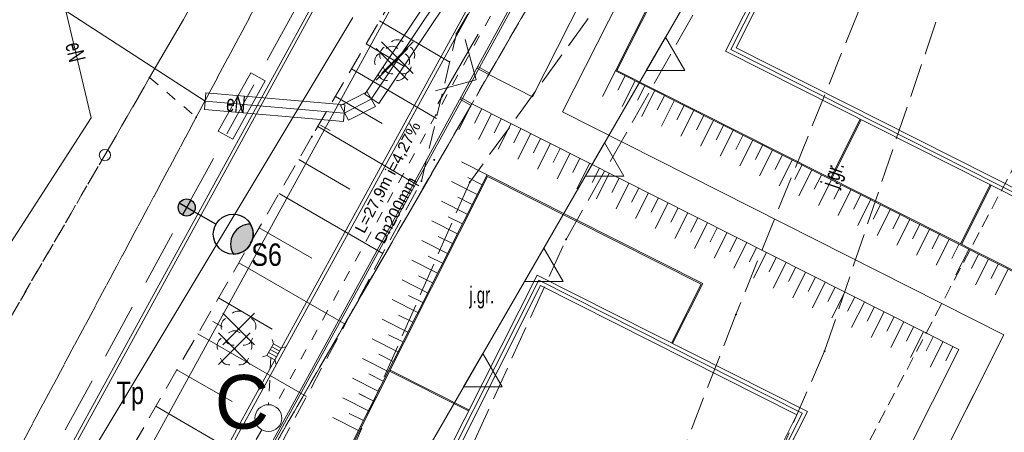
# Model space of a CAD drawing. Header units: metres. Extents: x 6541766 to 6542290, y 5894743 to 5895338.
# Tile 21 of 78: x 6541874 to 6541917, y 5895131 to 5895150. Entities that reach past the tile are written whole.
import ezdxf
from ezdxf.enums import TextEntityAlignment as Align

# ---------------------------------------------------------------- set-up
doc = ezdxf.new("R2010")
doc.units = ezdxf.units.M
for name, pattern in [('0.5_0.5', [1, 0.5, -0.5]), ('1.0_0.5', [1.5, 1, -0.5]), ('1.5_0.5', [2, 1.5, -0.5]), ('2', [0.9, 0.6, -0.3]), ('DASHED', [0.75, 0.5, -0.25]), ('egkk-500', [2, 1.5, -0.5]), ('egug-500', [1, 0.5, -0.5])]:
    doc.linetypes.add(name, pattern=pattern)
for name, color, linetype in [('000 Inne (niezydentyfikowane)', 7, 'Continuous'), ('210-oznaczenie konturu użytku gruntowego', 7, 'Continuous'), ('217-kontur klasyfikacyjny', 7, 'Continuous'), ('218-kontur użytku gruntowego', 7, 'Continuous'), ('219-działka ewidencyjna', 7, 'Continuous'), ('_dr_krawężnik wystający 15x30', 214, 'Continuous'), ('_rozbiórki', 1, 'Continuous'), ('jezdnia', 7, 'Continuous'), ('jezdnia-Atr17', 7, 'Continuous'), ('ogrodzenie trwałe', 7, 'Continuous'), ('przewód elektroenergetyczny podziemny', 7, 'Continuous'), ('przewód elektroenergetyczny podziemny-Atr1', 7, 'Continuous'), ('skarpa nieumocniona', 7, 'Continuous'), ('Zakres', 7, 'Continuous')]:
    doc.layers.add(name, color=color, linetype=linetype)
for name, color, linetype, lineweight in [('_dr_obrzeże 8x30', 210, 'Continuous', 30), ('_dr_ścieki kd', 36, 'Continuous', 30), ('A-BALKONY', 7, 'Continuous', 9), ('A-BUDYNKI', 1, 'Continuous', 30), ('A-DODATKOWE', 7, 'Continuous', 5), ('A-OPIS', 4, 'Continuous', 20), ('A-OZNACZENIA', 7, 'Continuous', 15), ('A-PZT', 4, 'Continuous', 9), ('IE - Kable projektowane', 1, 'DASHED', 20), ('IE - podklad', 8, 'Continuous', 9), ('IE - rury ochronne', 5, 'Continuous', 9), ('IE - SŁUP', 1, 'Continuous', 30), ('IE - SŁUP 150W', 1, 'Continuous', 30), ('SKARPA', 7, 'Continuous', 5)]:
    doc.layers.add(name, color=color, linetype=linetype, lineweight=lineweight)
doc.layers.add('A-ZIELŃ - PROJ -B', color=7, linetype='Continuous', lineweight=13, true_color=0x91c200)
doc.styles.add('ARIAL', font='arial.ttf')
doc.styles.add('MtXpl_Arial16', font='arial.ttf', dxfattribs={"height": 0.2})
doc.styles.add('MtXpl_Arial17', font='arial.ttf', dxfattribs={"height": 0.2})
doc.styles.add('MtXpl_Arial71', font='arial.ttf', dxfattribs={"height": 0.2})
doc.linetypes.add('902-500', pattern='A,3.75,0,[1,ksztalty.shx,S=0.5,R=0,X=0,Y=0],3.75', length=7.5)

# ---------------------------------------------------------------- blocks, each defined once
blk = doc.blocks.new('blok - sanitarne pzt chelmza ng')
at = {"layer": '_dr_ścieki kd', "linetype": '0.5_0.5', "lineweight": 9}
for p, q in [((6542398.406, 5895156.975), (6542384.905, 5895132.556)), ((6542384.726, 5895134.731), (6542384.615, 5895132.631)), ((6542384.316, 5895131.51), (6542355.379, 5895080.53))]:
    blk.add_line(p, q, dxfattribs=at)
at = {"layer": '_dr_ścieki kd', "lineweight": 9, "flags": 128}
for points in [[(6542384.842, 5895135.352), (6542384.787, 5895135.545)], [(6542385.192, 5895135.158), (6542384.842, 5895135.352), (6542384.551, 5895134.828), (6542384.9, 5895134.634), (6542385.192, 5895135.158)], [(6542385.119, 5895135.027), (6542384.769, 5895135.221)], [(6542385.192, 5895135.158), (6542385.384, 5895135.213)], [(6542384.551, 5895134.828), (6542384.359, 5895134.773)], [(6542384.973, 5895134.765), (6542384.624, 5895134.959)], [(6542385.046, 5895134.896), (6542384.697, 5895135.09)], [(6542384.9, 5895134.634), (6542384.955, 5895134.441)]]:
    blk.add_lwpolyline(points, dxfattribs=at)
at = {"layer": '_dr_ścieki kd', "lineweight": 9}
blk.add_circle((6542384.615, 5895132.031), 0.6, dxfattribs=at)
at = {"layer": '_rozbiórki', "lineweight": 9}
for p, q in [((6542389.663, 5895148.827), (6542391.077, 5895147.413)), ((6542391.077, 5895148.827), (6542389.663, 5895147.413)), ((6542389.433, 5895148.537), (6542390.847, 5895147.123)), ((6542390.847, 5895148.537), (6542389.433, 5895147.123)), ((6542382.573, 5895136.717), (6542383.987, 5895135.303)), ((6542383.987, 5895136.717), (6542382.573, 5895135.303)), ((6542382.393, 5895135.837), (6542383.807, 5895134.423)), ((6542383.807, 5895135.837), (6542382.393, 5895134.423))]:
    blk.add_line(p, q, dxfattribs=at)
at = {"layer": 'przewód elektroenergetyczny podziemny', "color": 1, "linetype": 'Continuous', "lineweight": 9}
for p, q in [((6542389.2, 5895146.27), (6542420.41, 5895192.72)), ((6542376.7, 5895145.43), (6542374.03, 5895156.66)), ((6542366.536, 5895156.059), (6542381.79, 5895146.18)), ((6542381.79, 5895146.18), (6542388, 5895145.65)), ((6542388, 5895145.65), (6542389.2, 5895146.27)), ((6542368.48, 5895132.72), (6542376.7, 5895145.43))]:
    blk.add_line(p, q, dxfattribs=at)
at = {"layer": '_dr_ścieki kd', "linetype": '0.5_0.5', "lineweight": 9}
for s, style, p in [('L=27,9m i=4,27%', 'MtXpl_Arial16', (6542388.897, 5895140.24)), ('Dn200mm', 'MtXpl_Arial17', (6542389.785, 5895139.773))]:
    blk.add_text(s, height=0.5, rotation=62.4144, dxfattribs=dict(at, style=style)).set_placement(p)
at = {"layer": 'przewód elektroenergetyczny podziemny-Atr1', "color": 1, "lineweight": 9, "width": 0.667}
for rotation, p in [(283.374, (6542375.9, 5895148.79)), (355.122, (6542382.74, 5895146.1)), (355.122, (6542382.74, 5895146.1))]:
    blk.add_text('eN', height=0.75, rotation=rotation, dxfattribs=at).set_placement(p, align=Align.MIDDLE_LEFT)
blk = doc.blocks.new('blok - podklad szary rfqfqw')
at = {"color": 8, "lineweight": 9}
for p, q in [((6541891.698, 5895153.257), (6541856.923, 5895089.868)), ((6541894.456, 5895147.363), (6541893.928, 5895147.653)), ((6541894.495, 5895147.434), (6541893.966, 5895147.724)), ((6541893.666, 5895145.992), (6541893.167, 5895146.266)), ((6541893.705, 5895146.063), (6541893.205, 5895146.337))]:
    blk.add_line(p, q, dxfattribs=at)
at = {"color": 8, "linetype": 'ByBlock', "lineweight": 9}
for p, q in [((6541887.381, 5895144.867), (6541886.942, 5895145.108)), ((6541882.571, 5895136.1), (6541882.132, 5895136.34))]:
    blk.add_line(p, q, dxfattribs=at)
at = {"color": 8, "linetype": 'Continuous', "lineweight": 9}
blk.add_circle((6541877.31, 5895143.77), 0.25, dxfattribs=at)
for centre, start, end in [((6541890.37, 5895148.52), 49.272, 130.728), ((6541889.76, 5895147.954), 121.308, 202.548), ((6541889.99, 5895148.244), 121.308, 202.548), ((6541890.14, 5895148.23), 49.272, 130.728), ((6541890.52, 5895147.954), 337.452, 58.692), ((6541890.75, 5895148.244), 337.452, 58.692), ((6541889.905, 5895147.506), 193.221, 274.871), ((6541890.135, 5895147.796), 193.221, 274.871), ((6541890.375, 5895147.506), 265.129, 346.779), ((6541890.605, 5895147.796), 265.129, 346.779), ((6541882.9, 5895136.134), 121.308, 202.548), ((6541883.28, 5895136.41), 49.272, 130.728), ((6541883.66, 5895136.134), 337.452, 58.692), ((6541882.72, 5895135.254), 121.308, 202.548), ((6541883.045, 5895135.686), 193.221, 274.871), ((6541883.1, 5895135.53), 49.272, 130.728), ((6541883.515, 5895135.686), 265.129, 346.779), ((6541883.48, 5895135.254), 337.452, 58.692), ((6541882.865, 5895134.806), 193.221, 274.871), ((6541883.335, 5895134.806), 265.129, 346.779)]:
    blk.add_arc(centre, 0.4, start, end, dxfattribs=at)
at = {"color": 8, "linetype": 'Continuous', "lineweight": 9, "extrusion": (0, 0, -1)}
for points in [[(-6541892.988, 5895149.168), (-6541892.988, 5895149.232), (-6541892.975, 5895149.2)], [(-6541892.988, 5895149.232), (-6541893.02, 5895149.155), (-6541893.02, 5895149.245)], [(-6541892.988, 5895149.232), (-6541892.988, 5895149.168), (-6541893.02, 5895149.155)], [(-6541893.02, 5895149.245), (-6541893.02, 5895149.155), (-6541893.052, 5895149.168)], [(-6541893.02, 5895149.245), (-6541893.052, 5895149.168), (-6541893.052, 5895149.232)], [(-6541893.052, 5895149.232), (-6541893.052, 5895149.168), (-6541893.065, 5895149.2)], [(-6541890.105, 5895147.795), (-6541890.105, 5895147.865), (-6541890.09, 5895147.83)], [(-6541890.105, 5895147.865), (-6541890.14, 5895147.78), (-6541890.14, 5895147.88)], [(-6541890.105, 5895147.865), (-6541890.105, 5895147.795), (-6541890.14, 5895147.78)], [(-6541890.14, 5895147.88), (-6541890.14, 5895147.78), (-6541890.175, 5895147.795)], [(-6541890.14, 5895147.88), (-6541890.175, 5895147.795), (-6541890.175, 5895147.865)], [(-6541890.175, 5895147.865), (-6541890.175, 5895147.795), (-6541890.19, 5895147.83)], [(-6541890.335, 5895148.085), (-6541890.335, 5895148.155), (-6541890.32, 5895148.12)], [(-6541890.335, 5895148.155), (-6541890.37, 5895148.07), (-6541890.37, 5895148.17)], [(-6541890.335, 5895148.155), (-6541890.335, 5895148.085), (-6541890.37, 5895148.07)], [(-6541890.37, 5895148.17), (-6541890.37, 5895148.07), (-6541890.405, 5895148.085)], [(-6541890.37, 5895148.17), (-6541890.405, 5895148.085), (-6541890.405, 5895148.155)], [(-6541890.405, 5895148.155), (-6541890.405, 5895148.085), (-6541890.42, 5895148.12)], [(-6541879.278, 5895147.198), (-6541879.278, 5895147.262), (-6541879.265, 5895147.23)], [(-6541879.278, 5895147.262), (-6541879.31, 5895147.185), (-6541879.31, 5895147.275)], [(-6541879.278, 5895147.262), (-6541879.278, 5895147.198), (-6541879.31, 5895147.185)], [(-6541879.31, 5895147.275), (-6541879.31, 5895147.185), (-6541879.342, 5895147.198)], [(-6541879.31, 5895147.275), (-6541879.342, 5895147.198), (-6541879.342, 5895147.262)], [(-6541879.342, 5895147.262), (-6541879.342, 5895147.198), (-6541879.355, 5895147.23)], [(-6541881.358, 5895145.428), (-6541881.358, 5895145.492), (-6541881.345, 5895145.46)], [(-6541881.358, 5895145.492), (-6541881.39, 5895145.415), (-6541881.39, 5895145.505)], [(-6541881.358, 5895145.492), (-6541881.358, 5895145.428), (-6541881.39, 5895145.415)], [(-6541881.39, 5895145.505), (-6541881.39, 5895145.415), (-6541881.422, 5895145.428)], [(-6541881.39, 5895145.505), (-6541881.422, 5895145.428), (-6541881.422, 5895145.492)], [(-6541881.422, 5895145.492), (-6541881.422, 5895145.428), (-6541881.435, 5895145.46)], [(-6541886.528, 5895144.568), (-6541886.528, 5895144.632), (-6541886.515, 5895144.6)], [(-6541886.528, 5895144.632), (-6541886.56, 5895144.555), (-6541886.56, 5895144.645)], [(-6541886.528, 5895144.632), (-6541886.528, 5895144.568), (-6541886.56, 5895144.555)], [(-6541886.56, 5895144.645), (-6541886.56, 5895144.555), (-6541886.592, 5895144.568)], [(-6541886.56, 5895144.645), (-6541886.592, 5895144.568), (-6541886.592, 5895144.632)], [(-6541886.592, 5895144.632), (-6541886.592, 5895144.568), (-6541886.605, 5895144.6)], [(-6541891.988, 5895143.528), (-6541891.988, 5895143.592), (-6541891.975, 5895143.56)], [(-6541891.988, 5895143.592), (-6541892.02, 5895143.515), (-6541892.02, 5895143.605)], [(-6541891.988, 5895143.592), (-6541891.988, 5895143.528), (-6541892.02, 5895143.515)], [(-6541892.02, 5895143.605), (-6541892.02, 5895143.515), (-6541892.052, 5895143.528)], [(-6541892.02, 5895143.605), (-6541892.052, 5895143.528), (-6541892.052, 5895143.592)], [(-6541892.052, 5895143.592), (-6541892.052, 5895143.528), (-6541892.065, 5895143.56)], [(-6541891.418, 5895142.578), (-6541891.418, 5895142.642), (-6541891.405, 5895142.61)], [(-6541891.418, 5895142.642), (-6541891.45, 5895142.565), (-6541891.45, 5895142.655)], [(-6541891.418, 5895142.642), (-6541891.418, 5895142.578), (-6541891.45, 5895142.565)], [(-6541891.45, 5895142.655), (-6541891.45, 5895142.565), (-6541891.482, 5895142.578)], [(-6541891.45, 5895142.655), (-6541891.482, 5895142.578), (-6541891.482, 5895142.642)], [(-6541891.482, 5895142.642), (-6541891.482, 5895142.578), (-6541891.495, 5895142.61)], [(-6541893.578, 5895142.538), (-6541893.578, 5895142.602), (-6541893.565, 5895142.57)], [(-6541893.578, 5895142.602), (-6541893.61, 5895142.525), (-6541893.61, 5895142.615)], [(-6541893.578, 5895142.602), (-6541893.578, 5895142.538), (-6541893.61, 5895142.525)], [(-6541893.61, 5895142.615), (-6541893.61, 5895142.525), (-6541893.642, 5895142.538)], [(-6541893.61, 5895142.615), (-6541893.642, 5895142.538), (-6541893.642, 5895142.602)], [(-6541893.642, 5895142.602), (-6541893.642, 5895142.538), (-6541893.655, 5895142.57)], [(-6541897.878, 5895139.978), (-6541897.878, 5895140.042), (-6541897.865, 5895140.01)], [(-6541897.878, 5895140.042), (-6541897.91, 5895139.965), (-6541897.91, 5895140.055)], [(-6541897.878, 5895140.042), (-6541897.878, 5895139.978), (-6541897.91, 5895139.965)], [(-6541897.91, 5895140.055), (-6541897.91, 5895139.965), (-6541897.942, 5895139.978)], [(-6541897.91, 5895140.055), (-6541897.942, 5895139.978), (-6541897.942, 5895140.042)], [(-6541897.942, 5895140.042), (-6541897.942, 5895139.978), (-6541897.955, 5895140.01)], [(-6541905.468, 5895136.628), (-6541905.468, 5895136.692), (-6541905.455, 5895136.66)], [(-6541905.468, 5895136.692), (-6541905.5, 5895136.615), (-6541905.5, 5895136.705)], [(-6541905.468, 5895136.692), (-6541905.468, 5895136.628), (-6541905.5, 5895136.615)], [(-6541905.5, 5895136.705), (-6541905.5, 5895136.615), (-6541905.532, 5895136.628)], [(-6541905.5, 5895136.705), (-6541905.532, 5895136.628), (-6541905.532, 5895136.692)], [(-6541905.532, 5895136.692), (-6541905.532, 5895136.628), (-6541905.545, 5895136.66)], [(-6541883.245, 5895135.975), (-6541883.245, 5895136.045), (-6541883.23, 5895136.01)], [(-6541883.245, 5895136.045), (-6541883.28, 5895135.96), (-6541883.28, 5895136.06)], [(-6541883.245, 5895136.045), (-6541883.245, 5895135.975), (-6541883.28, 5895135.96)], [(-6541883.28, 5895136.06), (-6541883.28, 5895135.96), (-6541883.315, 5895135.975)], [(-6541883.28, 5895136.06), (-6541883.315, 5895135.975), (-6541883.315, 5895136.045)], [(-6541883.315, 5895136.045), (-6541883.315, 5895135.975), (-6541883.33, 5895136.01)], [(-6541883.065, 5895135.095), (-6541883.065, 5895135.165), (-6541883.05, 5895135.13)], [(-6541883.065, 5895135.165), (-6541883.1, 5895135.08), (-6541883.1, 5895135.18)], [(-6541883.065, 5895135.165), (-6541883.065, 5895135.095), (-6541883.1, 5895135.08)], [(-6541883.1, 5895135.18), (-6541883.1, 5895135.08), (-6541883.135, 5895135.095)], [(-6541883.1, 5895135.18), (-6541883.135, 5895135.095), (-6541883.135, 5895135.165)], [(-6541883.135, 5895135.165), (-6541883.135, 5895135.095), (-6541883.15, 5895135.13)], [(-6541909.428, 5895134.988), (-6541909.428, 5895135.052), (-6541909.415, 5895135.02)], [(-6541909.428, 5895135.052), (-6541909.46, 5895134.975), (-6541909.46, 5895135.065)], [(-6541909.428, 5895135.052), (-6541909.428, 5895134.988), (-6541909.46, 5895134.975)], [(-6541909.46, 5895135.065), (-6541909.46, 5895134.975), (-6541909.492, 5895134.988)], [(-6541909.46, 5895135.065), (-6541909.492, 5895134.988), (-6541909.492, 5895135.052)], [(-6541909.492, 5895135.052), (-6541909.492, 5895134.988), (-6541909.505, 5895135.02)]]:
    blk.add_solid(points, dxfattribs=at)
at = {"layer": '000 Inne (niezydentyfikowane)', "color": 8, "linetype": 'Continuous', "lineweight": 9}
for p, q in [((6541889.58, 5895149.76), (6541892.72, 5895147.92)), ((6541888.98, 5895148.74), (6541890.7, 5895147.73)), ((6541888.33, 5895147.62), (6541892.12, 5895145.4)), ((6541887.61, 5895146.39), (6541889.69, 5895145.18)), ((6541886.82, 5895145.05), (6541891.34, 5895142.4)), ((6541885.97, 5895143.58), (6541888.26, 5895142.25)), ((6541885.09, 5895142.06), (6541889.73, 5895139.38)), ((6541884.2, 5895140.53), (6541886.55, 5895139.17)), ((6541883.3, 5895138.97), (6541888.04, 5895136.23)), ((6541882.39, 5895137.4), (6541884.79, 5895136.01)), ((6541881.47, 5895135.8), (6541886.32, 5895133)), ((6541880.53, 5895134.19), (6541882.99, 5895132.77)), ((6541879.59, 5895132.56), (6541884.55, 5895129.69))]:
    blk.add_line(p, q, dxfattribs=at)
at = {"layer": '217-kontur klasyfikacyjny', "color": 8, "linetype": 'egkk-500', "lineweight": 9}
blk.add_line((6541901.66, 5895159.83), (6541885.03, 5895131.05), dxfattribs=at)
at = {"layer": '218-kontur użytku gruntowego', "color": 8, "linetype": 'egug-500', "lineweight": 9}
for p, q in [((6541890.35, 5895162.22), (6541881.39, 5895145.46)), ((6541881.39, 5895145.46), (6541890.35, 5895162.22)), ((6541885.03, 5895131.05), (6541901.66, 5895159.83)), ((6541901.66, 5895159.83), (6541885.03, 5895131.05)), ((6541879.31, 5895147.23), (6541883.33, 5895154.15)), ((6541883.33, 5895154.15), (6541879.31, 5895147.23)), ((6541877.31, 5895143.77), (6541879.31, 5895147.23)), ((6541879.31, 5895147.23), (6541877.31, 5895143.77)), ((6541881.39, 5895145.46), (6541857.34, 5895100.46)), ((6541857.34, 5895100.46), (6541881.39, 5895145.46)), ((6541859.15, 5895112.58), (6541877.31, 5895143.77)), ((6541877.31, 5895143.77), (6541859.15, 5895112.58))]:
    blk.add_line(p, q, dxfattribs=at)
at = {"layer": '219-działka ewidencyjna', "color": 8, "linetype": '0.5_0.5', "lineweight": 9}
for p, q in [((6541890.35, 5895162.22), (6541881.39, 5895145.46)), ((6541885.03, 5895131.05), (6541901.66, 5895159.83)), ((6541883.33, 5895154.15), (6541879.31, 5895147.23)), ((6541877.31, 5895143.77), (6541879.31, 5895147.23)), ((6541879.31, 5895147.23), (6541881.39, 5895145.46)), ((6541857.34, 5895100.46), (6541881.39, 5895145.46)), ((6541877.31, 5895143.77), (6541859.15, 5895112.58))]:
    blk.add_line(p, q, dxfattribs=at)
at = {"layer": '_dr_krawężnik wystający 15x30', "color": 8, "lineweight": 9}
for p, q in [((6541888.937, 5895154.772), (6541854.23, 5895091.508)), ((6541889.068, 5895154.7), (6541854.358, 5895091.43)), ((6541859.488, 5895088.307), (6541894.328, 5895151.814)), ((6541859.617, 5895088.229), (6541894.46, 5895151.742))]:
    blk.add_line(p, q, dxfattribs=at)
at = {"layer": '_dr_obrzeże 8x30', "color": 8, "lineweight": 9}
for p, q in [((6541860.899, 5895087.448), (6541895.775, 5895151.021)), ((6541860.968, 5895087.406), (6541895.845, 5895150.982))]:
    blk.add_line(p, q, dxfattribs=at)
at = {"layer": 'A-BALKONY', "color": 8, "lineweight": 9}
for p, q in [((6541900.114, 5895147.528), (6541905.361, 5895157.93)), ((6541900.181, 5895147.55), (6541905.403, 5895157.901)), ((6541929.149, 5895132.882), (6541900.114, 5895147.528)), ((6541929.123, 5895132.952), (6541900.181, 5895147.55)), ((6541911.05, 5895145.372), (6541909.721, 5895142.738)), ((6541911.095, 5895145.35), (6541909.766, 5895142.716)), ((6541894.384, 5895142.889), (6541887.724, 5895129.672)), ((6541894.403, 5895142.823), (6541887.768, 5895129.648)), ((6541904.015, 5895138.036), (6541894.384, 5895142.889)), ((6541903.948, 5895138.014), (6541894.403, 5895142.823)), ((6541916.853, 5895142.445), (6541915.525, 5895139.811)), ((6541916.898, 5895142.422), (6541915.569, 5895139.788)), ((6541902.621, 5895135.379), (6541903.948, 5895138.014)), ((6541902.665, 5895135.357), (6541904.015, 5895138.036)), ((6541893.553, 5895132.351), (6541890.022, 5895134.13)), ((6541893.575, 5895132.396), (6541890.047, 5895134.173))]:
    blk.add_line(p, q, dxfattribs=at)
at = {"layer": 'A-BUDYNKI', "color": 8, "lineweight": 9}
for p, q in [((6541905.037, 5895148.406), (6541911.126, 5895160.477)), ((6541905.265, 5895148.481), (6541911.201, 5895160.248)), ((6541905.507, 5895148.561), (6541911.28, 5895160.006)), ((6541926.929, 5895137.362), (6541905.037, 5895148.406)), ((6541926.854, 5895137.59), (6541905.265, 5895148.481)), ((6541926.774, 5895137.832), (6541905.507, 5895148.561)), ((6541896.62, 5895138.42), (6541882.424, 5895110.278)), ((6541896.695, 5895138.192), (6541882.653, 5895110.353)), ((6541908.691, 5895132.331), (6541896.62, 5895138.42)), ((6541908.463, 5895132.256), (6541896.695, 5895138.192)), ((6541896.775, 5895137.95), (6541882.894, 5895110.433)), ((6541908.221, 5895132.176), (6541896.775, 5895137.95)), ((6541900.114, 5895116.105), (6541908.221, 5895132.176)), ((6541900.356, 5895116.185), (6541908.463, 5895132.256)), ((6541900.585, 5895116.26), (6541908.691, 5895132.331))]:
    blk.add_line(p, q, dxfattribs=at)
at = {"layer": 'A-DODATKOWE', "color": 8, "lineweight": 9}
for p, q in [((6541892.191, 5895146.058), (6541893.985, 5895149.163)), ((6541893.407, 5895148.936), (6541893.891, 5895147.124)), ((6541893.891, 5895147.124), (6541892.08, 5895146.639))]:
    blk.add_line(p, q, dxfattribs=at)
at = {"layer": 'A-OZNACZENIA', "color": 8, "linetype": 'DASHED', "lineweight": 9, "ltscale": 5}
blk.add_line((6541885.03, 5895131.05), (6541901.66, 5895159.83), dxfattribs=at)
at = {"layer": 'A-OZNACZENIA', "color": 8, "lineweight": 9}
blk.add_line((6541890.274, 5895128.132), (6541906.541, 5895156.285), dxfattribs=at)
blk.add_line((6541890.274, 5895128.132), (6541906.541, 5895156.285), dxfattribs=at)
for points in [[(6541903.214, 5895147.543), (6541901.49, 5895147.544), (6541902.353, 5895149.037)], [(6541900.495, 5895142.836), (6541898.771, 5895142.837), (6541899.633, 5895144.33)], [(6541897.775, 5895138.13), (6541896.051, 5895138.13), (6541896.914, 5895139.623)], [(6541895.055, 5895133.423), (6541893.331, 5895133.424), (6541894.194, 5895134.916)]]:
    blk.add_lwpolyline(points, close=True, dxfattribs=at)
at = {"layer": 'A-PZT', "color": 8, "lineweight": 9}
for p, q in [((6541896.417, 5895146.375), (6541902.657, 5895158.695)), ((6541897.755, 5895145.697), (6541903.905, 5895157.84)), ((6541896.417, 5895146.375), (6541894.456, 5895147.363)), ((6541915.454, 5895135.092), (6541893.705, 5895146.063)), ((6541917.468, 5895135.755), (6541897.756, 5895145.699)), ((6541916.793, 5895134.416), (6541917.468, 5895135.755)), ((6541906.955, 5895118.243), (6541915.454, 5895135.092)), ((6541913.315, 5895127.521), (6541916.793, 5895134.416))]:
    blk.add_line(p, q, dxfattribs=at)
at = {"layer": 'A-ZIELŃ - PROJ -B', "color": 8, "lineweight": 9}
for p, q in [((6541905.037, 5895148.406), (6541911.126, 5895160.477)), ((6541901.66, 5895159.83), (6541894.456, 5895147.363)), ((6541896.417, 5895146.375), (6541902.657, 5895158.695)), ((6541903.905, 5895157.84), (6541897.756, 5895145.699)), ((6541926.929, 5895137.362), (6541905.037, 5895148.406)), ((6541894.456, 5895147.363), (6541896.417, 5895146.375)), ((6541893.705, 5895146.063), (6541885.288, 5895131.497)), ((6541915.454, 5895135.092), (6541893.705, 5895146.063)), ((6541897.756, 5895145.699), (6541917.468, 5895135.755)), ((6541882.424, 5895110.278), (6541896.62, 5895138.42)), ((6541896.62, 5895138.42), (6541908.691, 5895132.331)), ((6541917.468, 5895135.755), (6541913.315, 5895127.521)), ((6541906.955, 5895118.243), (6541915.454, 5895135.092)), ((6541908.691, 5895132.331), (6541901.38, 5895117.836)), ((6541885.288, 5895131.497), (6541881.77, 5895124.96))]:
    blk.add_line(p, q, dxfattribs=at)
at = {"layer": 'jezdnia', "color": 8, "linetype": '1.5_0.5', "lineweight": 9}
for p, q in [((6541903.6, 5895156.34), (6541893.61, 5895142.57)), ((6541897.91, 5895140.01), (6541906.24, 5895154.73)), ((6541911.72, 5895152.03), (6541905.5, 5895136.66)), ((6541909.46, 5895135.02), (6541914.78, 5895150.75)), ((6541893.61, 5895142.57), (6541887.64, 5895128.97)), ((6541892.18, 5895127.43), (6541897.91, 5895140.01)), ((6541905.5, 5895136.66), (6541900.56, 5895123.95)), ((6541904.09, 5895122.66), (6541909.46, 5895135.02))]:
    blk.add_line(p, q, dxfattribs=at)
at = {"layer": 'ogrodzenie trwałe', "color": 8, "linetype": '902-500', "lineweight": 9}
blk.add_line((6541873.86, 5895125.73), (6541888.38, 5895149.92), dxfattribs=at)
at = {"layer": 'SKARPA', "color": 8, "lineweight": 9}
for points in [[(6541900.114, 5895147.528), (6541899.537, 5895146.383)], [(6541900.553, 5895147.307), (6541900.231, 5895146.67)], [(6541900.991, 5895147.086), (6541900.414, 5895145.941)], [(6541901.43, 5895146.865), (6541901.108, 5895146.228)], [(6541901.868, 5895146.644), (6541901.291, 5895145.499)], [(6541902.307, 5895146.422), (6541901.985, 5895145.785)], [(6541902.745, 5895146.201), (6541902.168, 5895145.056)], [(6541893.705, 5895146.063), (6541893.127, 5895144.918)], [(6541894.143, 5895145.841), (6541893.822, 5895145.204)], [(6541903.184, 5895145.98), (6541902.862, 5895145.343)], [(6541903.622, 5895145.759), (6541903.044, 5895144.614)], [(6541894.582, 5895145.62), (6541894.004, 5895144.475)], [(6541895.02, 5895145.399), (6541894.699, 5895144.762)], [(6541904.061, 5895145.538), (6541903.739, 5895144.9)], [(6541904.499, 5895145.316), (6541903.921, 5895144.172)], [(6541895.459, 5895145.178), (6541894.881, 5895144.033)], [(6541895.897, 5895144.957), (6541895.576, 5895144.32)], [(6541904.938, 5895145.095), (6541904.616, 5895144.458)], [(6541905.376, 5895144.874), (6541904.798, 5895143.729)], [(6541896.336, 5895144.736), (6541895.758, 5895143.591)], [(6541896.774, 5895144.514), (6541896.453, 5895143.877)], [(6541905.814, 5895144.653), (6541905.493, 5895144.016)], [(6541906.253, 5895144.432), (6541905.675, 5895143.287)], [(6541897.213, 5895144.293), (6541896.635, 5895143.148)], [(6541897.651, 5895144.072), (6541897.33, 5895143.435)], [(6541906.691, 5895144.211), (6541906.37, 5895143.573)], [(6541907.13, 5895143.989), (6541906.552, 5895142.844)], [(6541894.384, 5895142.889), (6541893.239, 5895143.467)], [(6541898.09, 5895143.851), (6541897.512, 5895142.706)], [(6541898.528, 5895143.63), (6541898.207, 5895142.992)], [(6541907.568, 5895143.768), (6541907.247, 5895143.131)], [(6541908.007, 5895143.547), (6541907.429, 5895142.402)], [(6541898.967, 5895143.408), (6541898.389, 5895142.263)], [(6541899.405, 5895143.187), (6541899.084, 5895142.55)], [(6541908.445, 5895143.326), (6541908.124, 5895142.689)], [(6541908.884, 5895143.105), (6541908.306, 5895141.96)], [(6541893.941, 5895142.012), (6541892.796, 5895142.59)], [(6541894.162, 5895142.451), (6541893.525, 5895142.772)], [(6541899.844, 5895142.966), (6541899.266, 5895141.821)], [(6541900.282, 5895142.745), (6541899.961, 5895142.108)], [(6541909.322, 5895142.883), (6541909.001, 5895142.246)], [(6541909.761, 5895142.662), (6541909.183, 5895141.517)], [(6541909.761, 5895142.662), (6541909.183, 5895141.517)], [(6541900.721, 5895142.524), (6541900.143, 5895141.379)], [(6541901.159, 5895142.302), (6541900.838, 5895141.665)], [(6541910.199, 5895142.441), (6541909.878, 5895141.804)], [(6541910.199, 5895142.441), (6541909.878, 5895141.804)], [(6541910.638, 5895142.22), (6541910.06, 5895141.075)], [(6541893.499, 5895141.135), (6541892.354, 5895141.713)], [(6541893.72, 5895141.574), (6541893.083, 5895141.895)], [(6541901.598, 5895142.081), (6541901.02, 5895140.936)], [(6541902.036, 5895141.86), (6541901.715, 5895141.223)], [(6541911.076, 5895141.999), (6541910.755, 5895141.362)], [(6541911.515, 5895141.778), (6541910.937, 5895140.633)], [(6541902.475, 5895141.639), (6541901.897, 5895140.494)], [(6541902.913, 5895141.418), (6541902.592, 5895140.781)], [(6541911.953, 5895141.556), (6541911.632, 5895140.919)], [(6541912.392, 5895141.335), (6541911.814, 5895140.19)], [(6541893.056, 5895140.258), (6541891.911, 5895140.836)], [(6541893.278, 5895140.697), (6541892.64, 5895141.018)], [(6541903.352, 5895141.197), (6541902.774, 5895140.052)], [(6541903.352, 5895141.197), (6541902.774, 5895140.052)], [(6541903.79, 5895140.975), (6541903.469, 5895140.338)], [(6541903.79, 5895140.975), (6541903.469, 5895140.338)], [(6541912.83, 5895141.114), (6541912.509, 5895140.477)], [(6541913.269, 5895140.893), (6541912.691, 5895139.748)], [(6541904.229, 5895140.754), (6541903.651, 5895139.609)], [(6541904.667, 5895140.533), (6541904.346, 5895139.896)], [(6541913.707, 5895140.672), (6541913.386, 5895140.034)], [(6541914.146, 5895140.45), (6541913.568, 5895139.305)], [(6541892.614, 5895139.381), (6541891.469, 5895139.959)], [(6541892.835, 5895139.82), (6541892.198, 5895140.141)], [(6541905.106, 5895140.312), (6541904.528, 5895139.167)], [(6541905.106, 5895140.312), (6541904.528, 5895139.167)], [(6541905.544, 5895140.091), (6541905.223, 5895139.453)], [(6541905.544, 5895140.091), (6541905.223, 5895139.454)], [(6541914.584, 5895140.229), (6541914.263, 5895139.592)], [(6541915.023, 5895140.008), (6541914.445, 5895138.863)], [(6541905.983, 5895139.87), (6541905.405, 5895138.725)], [(6541905.983, 5895139.869), (6541905.405, 5895138.724)], [(6541906.421, 5895139.648), (6541906.1, 5895139.011)], [(6541906.421, 5895139.648), (6541906.1, 5895139.011)], [(6541915.461, 5895139.787), (6541915.14, 5895139.15)], [(6541915.9, 5895139.566), (6541915.322, 5895138.421)], [(6541892.172, 5895138.504), (6541891.027, 5895139.082)], [(6541892.393, 5895138.943), (6541891.756, 5895139.264)], [(6541906.859, 5895139.427), (6541906.282, 5895138.282)], [(6541906.859, 5895139.427), (6541906.282, 5895138.282)], [(6541907.298, 5895139.206), (6541906.977, 5895138.569)], [(6541907.298, 5895139.206), (6541906.977, 5895138.569)], [(6541916.338, 5895139.344), (6541916.017, 5895138.707)], [(6541916.777, 5895139.123), (6541916.199, 5895137.978)], [(6541907.736, 5895138.985), (6541907.159, 5895137.84)], [(6541907.736, 5895138.985), (6541907.159, 5895137.84)], [(6541908.175, 5895138.764), (6541907.854, 5895138.126)], [(6541908.175, 5895138.764), (6541907.854, 5895138.126)], [(6541917.215, 5895138.902), (6541916.894, 5895138.265)], [(6541917.654, 5895138.681), (6541917.076, 5895137.536)], [(6541891.729, 5895137.628), (6541890.584, 5895138.205)], [(6541891.951, 5895138.066), (6541891.313, 5895138.387)], [(6541908.613, 5895138.542), (6541908.036, 5895137.397)], [(6541908.613, 5895138.542), (6541908.036, 5895137.397)], [(6541909.052, 5895138.321), (6541908.731, 5895137.684)], [(6541909.052, 5895138.321), (6541908.731, 5895137.684)], [(6541909.49, 5895138.1), (6541908.913, 5895136.955)], [(6541909.49, 5895138.1), (6541908.913, 5895136.955)], [(6541909.929, 5895137.879), (6541909.607, 5895137.242)], [(6541909.929, 5895137.879), (6541909.608, 5895137.242)], [(6541891.287, 5895136.751), (6541890.142, 5895137.328)], [(6541891.508, 5895137.189), (6541890.871, 5895137.51)], [(6541910.367, 5895137.658), (6541909.79, 5895136.513)], [(6541910.367, 5895137.658), (6541909.79, 5895136.513)], [(6541910.806, 5895137.436), (6541910.484, 5895136.799)], [(6541910.806, 5895137.436), (6541910.484, 5895136.799)], [(6541911.244, 5895137.215), (6541910.667, 5895136.07)], [(6541911.244, 5895137.215), (6541910.667, 5895136.07)], [(6541911.683, 5895136.994), (6541911.361, 5895136.357)], [(6541911.683, 5895136.994), (6541911.361, 5895136.357)], [(6541890.845, 5895135.874), (6541889.7, 5895136.451)], [(6541891.066, 5895136.312), (6541890.429, 5895136.633)], [(6541912.121, 5895136.773), (6541911.544, 5895135.628)], [(6541912.121, 5895136.773), (6541911.544, 5895135.628)], [(6541912.56, 5895136.552), (6541912.238, 5895135.915)], [(6541912.56, 5895136.552), (6541912.238, 5895135.915)], [(6541912.998, 5895136.331), (6541912.421, 5895135.186)], [(6541912.998, 5895136.331), (6541912.421, 5895135.186)], [(6541913.437, 5895136.109), (6541913.115, 5895135.472)], [(6541913.437, 5895136.109), (6541913.115, 5895135.472)], [(6541890.402, 5895134.997), (6541889.257, 5895135.574)], [(6541890.623, 5895135.435), (6541889.986, 5895135.756)], [(6541913.875, 5895135.888), (6541913.298, 5895134.743)], [(6541914.314, 5895135.667), (6541913.992, 5895135.03)], [(6541914.752, 5895135.446), (6541914.175, 5895134.301)], [(6541915.191, 5895135.225), (6541914.869, 5895134.587)], [(6541889.96, 5895134.12), (6541888.815, 5895134.697)], [(6541890.181, 5895134.558), (6541889.544, 5895134.88)], [(6541889.518, 5895133.243), (6541888.373, 5895133.82)], [(6541889.522, 5895133.24), (6541888.377, 5895133.818)], [(6541889.739, 5895133.681), (6541889.102, 5895134.003)], [(6541889.08, 5895132.363), (6541887.935, 5895132.941)], [(6541889.296, 5895132.804), (6541888.659, 5895133.126)], [(6541889.301, 5895132.802), (6541888.664, 5895133.123)], [(6541888.637, 5895131.486), (6541887.492, 5895132.064)], [(6541888.858, 5895131.925), (6541888.221, 5895132.246)]]:
    blk.add_lwpolyline(points, dxfattribs=at)
at = {"layer": 'skarpa nieumocniona', "color": 8, "linetype": '1.0_0.5', "lineweight": 9}
for p, q in [((6541896.3, 5895161.25), (6541886.56, 5895144.6)), ((6541896.3, 5895161.25), (6541886.56, 5895144.6)), ((6541893.02, 5895149.2), (6541898.86, 5895159.36)), ((6541893.02, 5895149.2), (6541898.86, 5895159.36)), ((6541891.45, 5895142.61), (6541893.02, 5895149.2)), ((6541891.45, 5895142.61), (6541893.02, 5895149.2)), ((6541886.56, 5895144.6), (6541875.93, 5895126.24)), ((6541886.56, 5895144.6), (6541875.93, 5895126.24)), ((6541880.87, 5895122.79), (6541891.45, 5895142.61)), ((6541880.87, 5895122.79), (6541891.45, 5895142.61))]:
    blk.add_line(p, q, dxfattribs=at)
at = {"layer": 'Zakres', "color": 8, "linetype": '2', "lineweight": 9}
blk.add_line((6541885, 5895080.88), (6541918.51, 5895144.38), dxfattribs=at)
blk.add_line((6541885, 5895080.88), (6541918.51, 5895144.38), dxfattribs=at)
blk.add_line((6541885, 5895080.88), (6541918.51, 5895144.38), dxfattribs=at)
blk.add_line((6541885, 5895080.88), (6541918.51, 5895144.38), dxfattribs=at)
at = {"layer": '210-oznaczenie konturu użytku gruntowego', "color": 8, "linetype": 'Continuous', "lineweight": 9, "width": 0.79}
blk.add_text('Tp', height=1, dxfattribs=at).set_placement((6541877.83, 5895132.66))
at = {"layer": 'A-OPIS', "color": 8, "lineweight": 9, "style": 'MtXpl_Arial71'}
blk.add_text('C', height=2.4, dxfattribs=at).set_placement((6541882.219, 5895131.56))
at = {"layer": 'jezdnia-Atr17', "color": 8, "lineweight": 9, "width": 0.667}
blk.add_text('j.gr.', height=0.75, rotation=71.314, dxfattribs=at).set_placement((6541909.99, 5895142.27))
blk.add_text('j.gr.', height=0.75, dxfattribs=at).set_placement((6541893.59, 5895137.15))
blk = doc.blocks.new('BLOK - IE fewafdeaw')
at = {"layer": 'IE - SŁUP 150W', "ltscale": 0.75}
for points in [[(6541681.345, 5895141.433, 1), (6541680.585, 5895141.433, 1)], [(6541683.815, 5895140.694, 0.57735), (6541683.05, 5895139.354, 0.57735)]]:
    blk.add_hatch(color=8, dxfattribs=at).paths.add_polyline_path(points)
at = {"layer": 'IE - Kable projektowane', "color": 8, "ltscale": 5}
for p, q in [((6541680.962, 5895141.429, 86.721), (6541691.902, 5895161.39, 86.721)), ((6541666.549, 5895115.048, 86.721), (6541680.962, 5895141.429, 86.721))]:
    blk.add_line(p, q, dxfattribs=at)
at = {"layer": 'IE - rury ochronne', "color": 8, "lineweight": 9}
for p, q in [((6541682.372, 5895144.846), (6541683.825, 5895147.451)), ((6541683.825, 5895147.451), (6541684.475, 5895147.085)), ((6541684.475, 5895147.085), (6541683.022, 5895144.48)), ((6541683.022, 5895144.48), (6541682.372, 5895144.846))]:
    blk.add_line(p, q, dxfattribs=at)
at = {"layer": 'IE - SŁUP 150W', "color": 8, "ltscale": 0.75}
for p, q in [((6541681.153, 5895141.763), (6541680.777, 5895141.104)), ((6541681.295, 5895141.245), (6541680.635, 5895141.622)), ((6541682.272, 5895140.687), (6541681.295, 5895141.245))]:
    blk.add_line(p, q, dxfattribs=at)
for centre, radius in [((6541680.965, 5895141.433), 0.38), ((6541683.045, 5895140.245), 0.891)]:
    blk.add_circle(centre, radius, dxfattribs=at)
for centre, start, end in [((6541683.819, 5895139.803), 90.268, 210.268), ((6541683.045, 5895140.245), 270.268, 30.268)]:
    blk.add_arc(centre, 0.891, start, end, dxfattribs=at)
at = {"layer": 'IE - SŁUP', "color": 8, "style": 'ARIAL', "width": 0.8}
blk.add_text('S6', height=1, dxfattribs=at).set_placement((6541683.85, 5895138.829))

msp = doc.modelspace()

# ---------------------------------------------------------------- linework, layer by layer
at = {"layer": 'IE - rury ochronne', "lineweight": 9}
for points in [[(6541888.922, 5895146.486), (6541920.1, 5895192.927), (6541920.72, 5895192.513), (6541889.542, 5895146.071)], [(6541881.82, 5895146.552), (6541888.033, 5895146.022), (6541887.967, 5895145.278), (6541881.755, 5895145.809)], [(6541887.834, 5895145.983), (6541889.032, 5895146.596), (6541889.392, 5895145.942), (6541888.193, 5895145.33)]]:
    msp.add_lwpolyline(points, close=True, dxfattribs=at)

# ---------------------------------------------------------------- block references
at = {"layer": '_dr_ścieki kd', "lineweight": 9}
msp.add_blockref('blok - sanitarne pzt chelmza ng', (-500, 0), dxfattribs=at)
at = {"layer": 'IE - Kable projektowane'}
msp.add_blockref('BLOK - IE fewafdeaw', (200, 0), dxfattribs=at)
at = {"layer": 'IE - podklad'}
msp.add_blockref('blok - podklad szary rfqfqw', (0, 0), dxfattribs=at)

doc.saveas('drawing.dxf')
